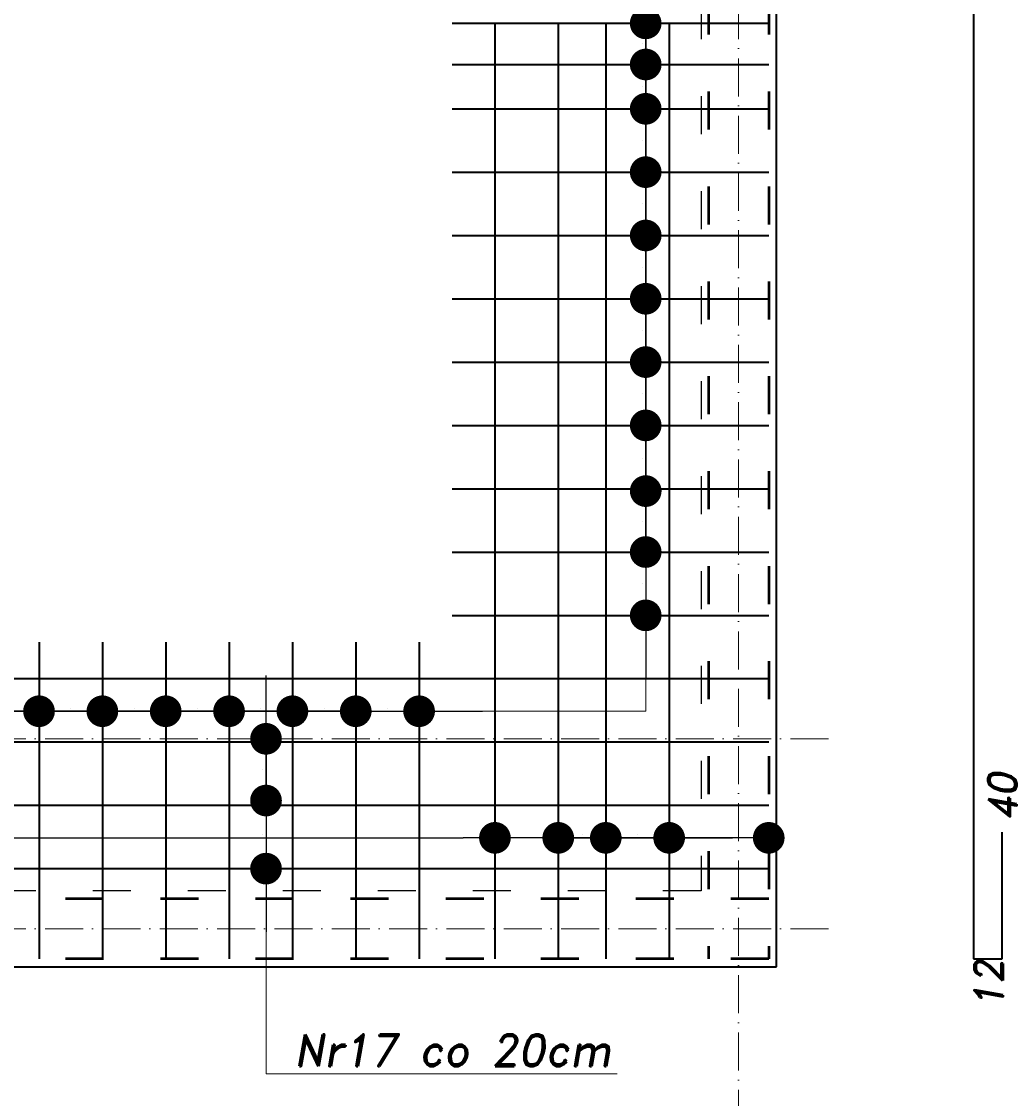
# Model space of a CAD drawing. Header units: millimetres. Extents: x 300938 to 312016, y 11971 to 20881.
# Tile 75 of 239: x 310522 to 310835, y 14011 to 14351. Entities that reach past the tile are written whole.
import ezdxf

# ---------------------------------------------------------------- set-up
doc = ezdxf.new("R2010")
doc.units = ezdxf.units.MM
doc.linetypes.add('ACAD_ISO03W100', pattern=[30, 12, -18])
doc.linetypes.add('ACAD_ISO10W100', pattern=[18, 12, -3, 0, -3])
for name, color, linetype, lineweight in [('konstrukcja', 3, 'Continuous', 35), ('konstrukcja wymiary', 1, 'Continuous', 13), ('opisy', 2, 'Continuous', 18), ('osie', 5, 'ACAD_ISO10W100', 13), ('zbrojenie', 4, 'Continuous', 50), ('zbrojenie płyty', 141, 'Continuous', 35)]:
    doc.layers.add(name, color=color, linetype=linetype, lineweight=lineweight)
doc.layers.add('przerywane', color=6, linetype='ACAD_ISO03W100')
doc.styles.add('KONSTRUKCJA', font='romand.shx', dxfattribs={"oblique": 10})
doc.styles.get("Standard").update_dxf_attribs({"font": 'romand.shx', "oblique": 10})
doc.dimstyles.new('150', dxfattribs={"dimtxt": 10, "dimasz": 7, "dimexe": 1.25, "dimexo": 0.625, "dimgap": 3, "dimtad": 1, "dimdec": 0, "dimrnd": 0.5, "dimtxsty": 'KONSTRUKCJA', "dimblk": 'ARCHTICK', "dimcen": 2.5, "dimadec": 0, "dimazin": 0, "dimtfac": 1, "dimtdec": 0, "dimtix": 1, "dimtmove": 0, "dimatfit": 3, "dimfxl": 4, "dimfxlon": 1, "dimarcsym": 0})
doc.dimstyles.new('kropki', dxfattribs={"dimtxt": 0.001, "dimasz": 10, "dimexe": 1.25, "dimexo": 0.625, "dimgap": 1, "dimtad": 1, "dimtxsty": 'Standard', "dimblk": 'DOT', "dimcen": 2.5, "dimadec": 0, "dimazin": 0, "dimtfac": 1, "dimtmove": 0, "dimatfit": 3, "dimfxl": 1, "dimfxlon": 1, "dimarcsym": 0})

# ---------------------------------------------------------------- blocks, each defined once
blk = doc.blocks.new('_ArchTick')
at = {"color": 0, "linetype": 'ByBlock', "lineweight": 13, "const_width": 0.15}
blk.add_lwpolyline([(-0.5, -0.5), (0.5, 0.5)], dxfattribs=at)
blk = doc.blocks.new('*D2139')
at = {"layer": 'Defpoints', "color": 0, "transparency": 16777216}
for p in [(310116.63, 14112.22), (310760.63, 14052.22), (310760.63, 13992.22)]:
    blk.add_point(p, dxfattribs=at)
at = {"layer": 'konstrukcja wymiary', "color": 0, "lineweight": -2, "transparency": 16777216}
for p, q in [((310116.63, 13996.22), (310116.63, 13990.97)), ((310760.63, 13996.22), (310760.63, 13990.97)), ((310116.63, 13992.22), (310760.63, 13992.22))]:
    blk.add_line(p, q, dxfattribs=at)
at = {"layer": 'konstrukcja wymiary', "color": 0, "lineweight": -2, "transparency": 16777216, "xscale": 7, "yscale": 7, "zscale": 7, "rotation": 180}
blk.add_blockref('_ArchTick', (310116.63, 13992.22), dxfattribs=at)
at = {"layer": 'konstrukcja wymiary', "color": 0, "lineweight": -2, "transparency": 16777216, "xscale": 7, "yscale": 7, "zscale": 7}
blk.add_blockref('_ArchTick', (310760.63, 13992.22), dxfattribs=at)
at = {"layer": 'konstrukcja wymiary', "color": 0, "transparency": 16777216, "insert": (310438.63, 14000.22), "char_height": 10, "attachment_point": 5, "style": 'KONSTRUKCJA'}
blk.add_mtext('644', dxfattribs=at)
blk = doc.blocks.new('_Dot')
at = {"color": 0, "linetype": 'ByBlock', "lineweight": -2}
blk.add_line((-0.5, 0), (-1, 0), dxfattribs=at)
at = {"color": 0, "linetype": 'ByBlock', "const_width": 0.5}
blk.add_lwpolyline([(-0.25, 0, 1), (0.25, 0, 1)], format="xyb", close=True, dxfattribs=at)
blk = doc.blocks.new('*D2609')
at = {"layer": 'Defpoints', "color": 0, "transparency": 16777216}
for p in [(310706.68, 14396.22), (310706.68, 14350.22), (310719.29, 14350.22)]:
    blk.add_point(p, dxfattribs=at)
at = {"layer": 'konstrukcja wymiary', "color": 0, "lineweight": -2, "transparency": 16777216}
for p, q in [((310718.29, 14396.22), (310720.54, 14396.22)), ((310719.29, 14386.22), (310719.29, 14360.22)), ((310718.29, 14350.22), (310720.54, 14350.22))]:
    blk.add_line(p, q, dxfattribs=at)
at = {"layer": 'konstrukcja wymiary', "color": 0, "lineweight": -2, "transparency": 16777216, "xscale": 10, "yscale": 10, "zscale": 10}
for p, rotation in [((310719.29, 14396.22), 90), ((310719.29, 14350.22), 270)]:
    blk.add_blockref('_Dot', p, dxfattribs=dict(at, rotation=rotation))
at = {"layer": 'konstrukcja wymiary', "color": 0, "transparency": 16777216, "insert": (310718.29, 14373.22), "char_height": 0.001, "attachment_point": 5, "rotation": 90}
blk.add_mtext('46', dxfattribs=at)
blk = doc.blocks.new('*D2610')
at = {"layer": 'Defpoints', "color": 0, "transparency": 16777216}
for p in [(310706.68, 14350.22), (310706.68, 14337.22), (310719.29, 14337.22)]:
    blk.add_point(p, dxfattribs=at)
at = {"layer": 'konstrukcja wymiary', "color": 0, "lineweight": -2, "transparency": 16777216}
for p, q in [((310719.29, 14360.22), (310719.29, 14370.22)), ((310718.29, 14350.22), (310720.54, 14350.22)), ((310719.29, 14350.22), (310719.29, 14337.22)), ((310718.29, 14337.22), (310720.54, 14337.22)), ((310719.29, 14327.22), (310719.29, 14317.22))]:
    blk.add_line(p, q, dxfattribs=at)
at = {"layer": 'konstrukcja wymiary', "color": 0, "lineweight": -2, "transparency": 16777216, "xscale": 10, "yscale": 10, "zscale": 10}
for p, rotation in [((310719.29, 14350.22), 270), ((310719.29, 14337.22), 90)]:
    blk.add_blockref('_Dot', p, dxfattribs=dict(at, rotation=rotation))
at = {"layer": 'konstrukcja wymiary', "color": 0, "transparency": 16777216, "insert": (310718.29, 14343.72), "char_height": 0.001, "attachment_point": 5, "rotation": 90}
blk.add_mtext('13', dxfattribs=at)
blk = doc.blocks.new('*D2611')
at = {"layer": 'Defpoints', "color": 0, "transparency": 16777216}
for p in [(310706.68, 14337.22), (310706.68, 14323.22), (310719.29, 14323.22)]:
    blk.add_point(p, dxfattribs=at)
at = {"layer": 'konstrukcja wymiary', "color": 0, "lineweight": -2, "transparency": 16777216}
for p, q in [((310719.29, 14347.22), (310719.29, 14357.22)), ((310718.29, 14337.22), (310720.54, 14337.22)), ((310719.29, 14337.22), (310719.29, 14323.22)), ((310718.29, 14323.22), (310720.54, 14323.22)), ((310719.29, 14313.22), (310719.29, 14303.22))]:
    blk.add_line(p, q, dxfattribs=at)
at = {"layer": 'konstrukcja wymiary', "color": 0, "lineweight": -2, "transparency": 16777216, "xscale": 10, "yscale": 10, "zscale": 10}
for p, rotation in [((310719.29, 14337.22), 270), ((310719.29, 14323.22), 90)]:
    blk.add_blockref('_Dot', p, dxfattribs=dict(at, rotation=rotation))
at = {"layer": 'konstrukcja wymiary', "color": 0, "transparency": 16777216, "insert": (310718.29, 14330.22), "char_height": 0.001, "attachment_point": 5, "rotation": 90}
blk.add_mtext('14', dxfattribs=at)
blk = doc.blocks.new('*D2612')
at = {"layer": 'Defpoints', "color": 0, "transparency": 16777216}
for p in [(310706.68, 14323.22), (310706.68, 14303.22), (310719.29, 14303.22)]:
    blk.add_point(p, dxfattribs=at)
at = {"layer": 'konstrukcja wymiary', "color": 0, "lineweight": -2, "transparency": 16777216}
for p, q in [((310719.29, 14333.22), (310719.29, 14343.22)), ((310718.29, 14323.22), (310720.54, 14323.22)), ((310719.29, 14323.22), (310719.29, 14303.22)), ((310718.29, 14303.22), (310720.54, 14303.22)), ((310719.29, 14293.22), (310719.29, 14283.22))]:
    blk.add_line(p, q, dxfattribs=at)
at = {"layer": 'konstrukcja wymiary', "color": 0, "lineweight": -2, "transparency": 16777216, "xscale": 10, "yscale": 10, "zscale": 10}
for p, rotation in [((310719.29, 14323.22), 270), ((310719.29, 14303.22), 90)]:
    blk.add_blockref('_Dot', p, dxfattribs=dict(at, rotation=rotation))
at = {"layer": 'konstrukcja wymiary', "color": 0, "transparency": 16777216, "insert": (310718.29, 14313.22), "char_height": 0.001, "attachment_point": 5, "rotation": 90}
blk.add_mtext('20', dxfattribs=at)
blk = doc.blocks.new('*D2613')
at = {"layer": 'Defpoints', "color": 0, "transparency": 16777216}
for p in [(310706.68, 14303.22), (310706.68, 14283.22), (310719.29, 14283.22)]:
    blk.add_point(p, dxfattribs=at)
at = {"layer": 'konstrukcja wymiary', "color": 0, "lineweight": -2, "transparency": 16777216}
for p, q in [((310719.29, 14313.22), (310719.29, 14323.22)), ((310718.29, 14303.22), (310720.54, 14303.22)), ((310719.29, 14303.22), (310719.29, 14283.22)), ((310718.29, 14283.22), (310720.54, 14283.22)), ((310719.29, 14273.22), (310719.29, 14263.22))]:
    blk.add_line(p, q, dxfattribs=at)
at = {"layer": 'konstrukcja wymiary', "color": 0, "lineweight": -2, "transparency": 16777216, "xscale": 10, "yscale": 10, "zscale": 10}
for p, rotation in [((310719.29, 14303.22), 270), ((310719.29, 14283.22), 90)]:
    blk.add_blockref('_Dot', p, dxfattribs=dict(at, rotation=rotation))
at = {"layer": 'konstrukcja wymiary', "color": 0, "transparency": 16777216, "insert": (310718.29, 14293.22), "char_height": 0.001, "attachment_point": 5, "rotation": 90}
blk.add_mtext('20', dxfattribs=at)
blk = doc.blocks.new('*D2614')
at = {"layer": 'Defpoints', "color": 0, "transparency": 16777216}
for p in [(310706.68, 14283.22), (310706.68, 14263.22), (310719.29, 14263.22)]:
    blk.add_point(p, dxfattribs=at)
at = {"layer": 'konstrukcja wymiary', "color": 0, "lineweight": -2, "transparency": 16777216}
for p, q in [((310719.29, 14293.22), (310719.29, 14303.22)), ((310718.29, 14283.22), (310720.54, 14283.22)), ((310719.29, 14283.22), (310719.29, 14263.22)), ((310718.29, 14263.22), (310720.54, 14263.22)), ((310719.29, 14253.22), (310719.29, 14243.22))]:
    blk.add_line(p, q, dxfattribs=at)
at = {"layer": 'konstrukcja wymiary', "color": 0, "lineweight": -2, "transparency": 16777216, "xscale": 10, "yscale": 10, "zscale": 10}
for p, rotation in [((310719.29, 14283.22), 270), ((310719.29, 14263.22), 90)]:
    blk.add_blockref('_Dot', p, dxfattribs=dict(at, rotation=rotation))
at = {"layer": 'konstrukcja wymiary', "color": 0, "transparency": 16777216, "insert": (310718.29, 14273.22), "char_height": 0.001, "attachment_point": 5, "rotation": 90}
blk.add_mtext('20', dxfattribs=at)
blk = doc.blocks.new('*D2615')
at = {"layer": 'Defpoints', "color": 0, "transparency": 16777216}
for p in [(310706.68, 14263.22), (310706.68, 14243.22), (310719.29, 14243.22)]:
    blk.add_point(p, dxfattribs=at)
at = {"layer": 'konstrukcja wymiary', "color": 0, "lineweight": -2, "transparency": 16777216}
for p, q in [((310719.29, 14273.22), (310719.29, 14283.22)), ((310718.29, 14263.22), (310720.54, 14263.22)), ((310719.29, 14263.22), (310719.29, 14243.22)), ((310718.29, 14243.22), (310720.54, 14243.22)), ((310719.29, 14233.22), (310719.29, 14223.22))]:
    blk.add_line(p, q, dxfattribs=at)
at = {"layer": 'konstrukcja wymiary', "color": 0, "lineweight": -2, "transparency": 16777216, "xscale": 10, "yscale": 10, "zscale": 10}
for p, rotation in [((310719.29, 14263.22), 270), ((310719.29, 14243.22), 90)]:
    blk.add_blockref('_Dot', p, dxfattribs=dict(at, rotation=rotation))
at = {"layer": 'konstrukcja wymiary', "color": 0, "transparency": 16777216, "insert": (310718.29, 14253.22), "char_height": 0.001, "attachment_point": 5, "rotation": 90}
blk.add_mtext('20', dxfattribs=at)
blk = doc.blocks.new('*D2616')
at = {"layer": 'Defpoints', "color": 0, "transparency": 16777216}
for p in [(310706.68, 14243.22), (310706.68, 14223.22), (310719.29, 14223.22)]:
    blk.add_point(p, dxfattribs=at)
at = {"layer": 'konstrukcja wymiary', "color": 0, "lineweight": -2, "transparency": 16777216}
for p, q in [((310719.29, 14253.22), (310719.29, 14263.22)), ((310718.29, 14243.22), (310720.54, 14243.22)), ((310719.29, 14243.22), (310719.29, 14223.22)), ((310718.29, 14223.22), (310720.54, 14223.22)), ((310719.29, 14213.22), (310719.29, 14203.22))]:
    blk.add_line(p, q, dxfattribs=at)
at = {"layer": 'konstrukcja wymiary', "color": 0, "lineweight": -2, "transparency": 16777216, "xscale": 10, "yscale": 10, "zscale": 10}
for p, rotation in [((310719.29, 14243.22), 270), ((310719.29, 14223.22), 90)]:
    blk.add_blockref('_Dot', p, dxfattribs=dict(at, rotation=rotation))
at = {"layer": 'konstrukcja wymiary', "color": 0, "transparency": 16777216, "insert": (310718.29, 14233.22), "char_height": 0.001, "attachment_point": 5, "rotation": 90}
blk.add_mtext('20', dxfattribs=at)
blk = doc.blocks.new('*D2617')
at = {"layer": 'Defpoints', "color": 0, "transparency": 16777216}
for p in [(310706.68, 14223.22), (310706.68, 14202.47), (310719.29, 14202.47)]:
    blk.add_point(p, dxfattribs=at)
at = {"layer": 'konstrukcja wymiary', "color": 0, "lineweight": -2, "transparency": 16777216}
for p, q in [((310719.29, 14233.22), (310719.29, 14243.22)), ((310718.29, 14223.22), (310720.54, 14223.22)), ((310719.29, 14223.22), (310719.29, 14202.47)), ((310718.29, 14202.47), (310720.54, 14202.47)), ((310719.29, 14192.47), (310719.29, 14182.47))]:
    blk.add_line(p, q, dxfattribs=at)
at = {"layer": 'konstrukcja wymiary', "color": 0, "lineweight": -2, "transparency": 16777216, "xscale": 10, "yscale": 10, "zscale": 10}
for p, rotation in [((310719.29, 14223.22), 270), ((310719.29, 14202.47), 90)]:
    blk.add_blockref('_Dot', p, dxfattribs=dict(at, rotation=rotation))
at = {"layer": 'konstrukcja wymiary', "color": 0, "transparency": 16777216, "insert": (310718.29, 14212.85), "char_height": 0.001, "attachment_point": 5, "rotation": 90}
blk.add_mtext('20,75', dxfattribs=at)
blk = doc.blocks.new('*D2618')
at = {"layer": 'Defpoints', "color": 0, "transparency": 16777216}
for p in [(310706.68, 14202.47), (310706.68, 14183.22), (310719.29, 14183.22)]:
    blk.add_point(p, dxfattribs=at)
at = {"layer": 'konstrukcja wymiary', "color": 0, "lineweight": -2, "transparency": 16777216}
for p, q in [((310719.29, 14212.47), (310719.29, 14222.47)), ((310718.29, 14202.47), (310720.54, 14202.47)), ((310719.29, 14202.47), (310719.29, 14183.22)), ((310718.29, 14183.22), (310720.54, 14183.22)), ((310719.29, 14173.22), (310719.29, 14163.22))]:
    blk.add_line(p, q, dxfattribs=at)
at = {"layer": 'konstrukcja wymiary', "color": 0, "lineweight": -2, "transparency": 16777216, "xscale": 10, "yscale": 10, "zscale": 10}
for p, rotation in [((310719.29, 14202.47), 270), ((310719.29, 14183.22), 90)]:
    blk.add_blockref('_Dot', p, dxfattribs=dict(at, rotation=rotation))
at = {"layer": 'konstrukcja wymiary', "color": 0, "transparency": 16777216, "insert": (310718.29, 14192.85), "char_height": 0.001, "attachment_point": 5, "rotation": 90}
blk.add_mtext('19,25', dxfattribs=at)
blk = doc.blocks.new('*D2619')
at = {"layer": 'Defpoints', "color": 0, "transparency": 16777216}
for p in [(310706.68, 14183.22), (310706.68, 14163.22), (310719.29, 14163.22)]:
    blk.add_point(p, dxfattribs=at)
at = {"layer": 'konstrukcja wymiary', "color": 0, "lineweight": -2, "transparency": 16777216}
for p, q in [((310719.29, 14193.22), (310719.29, 14203.22)), ((310718.29, 14183.22), (310720.54, 14183.22)), ((310719.29, 14183.22), (310719.29, 14163.22)), ((310718.29, 14163.22), (310720.54, 14163.22)), ((310719.29, 14153.22), (310719.29, 14143.22))]:
    blk.add_line(p, q, dxfattribs=at)
at = {"layer": 'konstrukcja wymiary', "color": 0, "lineweight": -2, "transparency": 16777216, "xscale": 10, "yscale": 10, "zscale": 10}
for p, rotation in [((310719.29, 14183.22), 270), ((310719.29, 14163.22), 90)]:
    blk.add_blockref('_Dot', p, dxfattribs=dict(at, rotation=rotation))
at = {"layer": 'konstrukcja wymiary', "color": 0, "transparency": 16777216, "insert": (310718.29, 14173.22), "char_height": 0.001, "attachment_point": 5, "rotation": 90}
blk.add_mtext('20', dxfattribs=at)
blk = doc.blocks.new('*D2623')
at = {"layer": 'Defpoints', "color": 0, "transparency": 16777216}
for p in [(310607.74, 14124.22), (310599.41, 14104.72), (310607.74, 14104.72)]:
    blk.add_point(p, dxfattribs=at)
at = {"layer": 'konstrukcja wymiary', "color": 0, "lineweight": -2, "transparency": 16777216}
for p, q in [((310599.41, 14134.22), (310599.41, 14144.22)), ((310600.41, 14124.22), (310598.16, 14124.22)), ((310599.41, 14124.22), (310599.41, 14104.72)), ((310600.41, 14104.72), (310598.16, 14104.72)), ((310599.41, 14094.72), (310599.41, 14084.72))]:
    blk.add_line(p, q, dxfattribs=at)
at = {"layer": 'konstrukcja wymiary', "color": 0, "lineweight": -2, "transparency": 16777216, "xscale": 10, "yscale": 10, "zscale": 10}
for p, rotation in [((310599.41, 14124.22), 270), ((310599.41, 14104.72), 90)]:
    blk.add_blockref('_Dot', p, dxfattribs=dict(at, rotation=rotation))
at = {"layer": 'konstrukcja wymiary', "color": 0, "transparency": 16777216, "insert": (310598.4, 14114.47), "char_height": 0.001, "attachment_point": 5, "rotation": 90}
blk.add_mtext('19,5', dxfattribs=at)
blk = doc.blocks.new('*D2624')
at = {"layer": 'Defpoints', "color": 0, "transparency": 16777216}
for p in [(310607.74, 14104.72), (310599.41, 14083.22), (310607.74, 14083.22)]:
    blk.add_point(p, dxfattribs=at)
at = {"layer": 'konstrukcja wymiary', "color": 0, "lineweight": -2, "transparency": 16777216}
for p, q in [((310599.41, 14114.72), (310599.41, 14124.72)), ((310600.41, 14104.72), (310598.16, 14104.72)), ((310599.41, 14104.72), (310599.41, 14083.22)), ((310600.41, 14083.22), (310598.16, 14083.22)), ((310599.41, 14073.22), (310599.41, 14063.22))]:
    blk.add_line(p, q, dxfattribs=at)
at = {"layer": 'konstrukcja wymiary', "color": 0, "lineweight": -2, "transparency": 16777216, "xscale": 10, "yscale": 10, "zscale": 10}
for p, rotation in [((310599.41, 14104.72), 270), ((310599.41, 14083.22), 90)]:
    blk.add_blockref('_Dot', p, dxfattribs=dict(at, rotation=rotation))
at = {"layer": 'konstrukcja wymiary', "color": 0, "transparency": 16777216, "insert": (310598.4, 14093.97), "char_height": 0.001, "attachment_point": 5, "rotation": 90}
blk.add_mtext('21,5', dxfattribs=at)
blk = doc.blocks.new('*D2826')
at = {"layer": 'Defpoints', "color": 0, "transparency": 16777216}
for p in [(310671.68, 14092.94), (310269.13, 14083.22), (310671.68, 14083.22)]:
    blk.add_point(p, dxfattribs=at)
at = {"layer": 'konstrukcja wymiary', "color": 0, "lineweight": -2, "transparency": 16777216}
for p, q in [((310269.13, 14091.94), (310269.13, 14094.19)), ((310671.68, 14091.94), (310671.68, 14094.19)), ((310279.13, 14092.94), (310661.68, 14092.94))]:
    blk.add_line(p, q, dxfattribs=at)
at = {"layer": 'konstrukcja wymiary', "color": 0, "lineweight": -2, "transparency": 16777216, "xscale": 10, "yscale": 10, "zscale": 10, "rotation": 180}
blk.add_blockref('_Dot', (310269.13, 14092.94), dxfattribs=at)
at = {"layer": 'konstrukcja wymiary', "color": 0, "lineweight": -2, "transparency": 16777216, "xscale": 10, "yscale": 10, "zscale": 10}
blk.add_blockref('_Dot', (310671.68, 14092.94), dxfattribs=at)
at = {"layer": 'konstrukcja wymiary', "color": 0, "transparency": 16777216, "insert": (310470.4, 14093.94), "char_height": 0.001, "attachment_point": 5}
blk.add_mtext('402,55', dxfattribs=at)
blk = doc.blocks.new('*D2827')
at = {"layer": 'Defpoints', "color": 0, "transparency": 16777216}
for p in [(310691.68, 14092.94), (310691.68, 14083.22), (310758.13, 14083.22)]:
    blk.add_point(p, dxfattribs=at)
at = {"layer": 'konstrukcja wymiary', "color": 0, "lineweight": -2, "transparency": 16777216}
for p, q in [((310691.68, 14091.94), (310691.68, 14094.19)), ((310758.13, 14091.94), (310758.13, 14094.19)), ((310748.13, 14092.94), (310701.68, 14092.94))]:
    blk.add_line(p, q, dxfattribs=at)
at = {"layer": 'konstrukcja wymiary', "color": 0, "lineweight": -2, "transparency": 16777216, "xscale": 10, "yscale": 10, "zscale": 10, "rotation": 180}
blk.add_blockref('_Dot', (310691.68, 14092.94), dxfattribs=at)
at = {"layer": 'konstrukcja wymiary', "color": 0, "lineweight": -2, "transparency": 16777216, "xscale": 10, "yscale": 10, "zscale": 10}
blk.add_blockref('_Dot', (310758.13, 14092.94), dxfattribs=at)
at = {"layer": 'konstrukcja wymiary', "color": 0, "transparency": 16777216, "insert": (310724.9, 14093.94), "char_height": 0.001, "attachment_point": 5}
blk.add_mtext('66,45', dxfattribs=at)
blk = doc.blocks.new('*D2828')
at = {"layer": 'Defpoints', "color": 0, "transparency": 16777216}
for p in [(310706.68, 14092.94), (310691.68, 14083.22), (310706.68, 14083.22)]:
    blk.add_point(p, dxfattribs=at)
at = {"layer": 'konstrukcja wymiary', "color": 0, "lineweight": -2, "transparency": 16777216}
for p, q in [((310691.68, 14091.94), (310691.68, 14094.19)), ((310706.68, 14091.94), (310706.68, 14094.19)), ((310681.68, 14092.94), (310671.68, 14092.94)), ((310691.68, 14092.94), (310706.68, 14092.94)), ((310716.68, 14092.94), (310726.68, 14092.94))]:
    blk.add_line(p, q, dxfattribs=at)
at = {"layer": 'konstrukcja wymiary', "color": 0, "lineweight": -2, "transparency": 16777216, "xscale": 10, "yscale": 10, "zscale": 10}
blk.add_blockref('_Dot', (310691.68, 14092.94), dxfattribs=at)
at = {"layer": 'konstrukcja wymiary', "color": 0, "lineweight": -2, "transparency": 16777216, "xscale": 10, "yscale": 10, "zscale": 10, "rotation": 180}
blk.add_blockref('_Dot', (310706.68, 14092.94), dxfattribs=at)
at = {"layer": 'konstrukcja wymiary', "color": 0, "transparency": 16777216, "insert": (310699.18, 14093.94), "char_height": 0.001, "attachment_point": 5}
blk.add_mtext('15', dxfattribs=at)
blk = doc.blocks.new('*D2829')
at = {"layer": 'Defpoints', "color": 0, "transparency": 16777216}
for p in [(310726.69, 14092.94), (310706.68, 14083.22), (310726.69, 14083.22)]:
    blk.add_point(p, dxfattribs=at)
at = {"layer": 'konstrukcja wymiary', "color": 0, "lineweight": -2, "transparency": 16777216}
for p, q in [((310706.68, 14091.94), (310706.68, 14094.19)), ((310726.69, 14091.94), (310726.69, 14094.19)), ((310696.68, 14092.94), (310686.68, 14092.94)), ((310706.68, 14092.94), (310726.69, 14092.94)), ((310736.69, 14092.94), (310746.69, 14092.94))]:
    blk.add_line(p, q, dxfattribs=at)
at = {"layer": 'konstrukcja wymiary', "color": 0, "lineweight": -2, "transparency": 16777216, "xscale": 10, "yscale": 10, "zscale": 10}
blk.add_blockref('_Dot', (310706.68, 14092.94), dxfattribs=at)
at = {"layer": 'konstrukcja wymiary', "color": 0, "lineweight": -2, "transparency": 16777216, "xscale": 10, "yscale": 10, "zscale": 10, "rotation": 180}
blk.add_blockref('_Dot', (310726.69, 14092.94), dxfattribs=at)
at = {"layer": 'konstrukcja wymiary', "color": 0, "transparency": 16777216, "insert": (310716.68, 14093.94), "char_height": 0.001, "attachment_point": 5}
blk.add_mtext('20,01', dxfattribs=at)
blk = doc.blocks.new('*D2841')
at = {"layer": 'Defpoints', "color": 0, "transparency": 16777216}
for p in [(310527.74, 14132.93), (310507.74, 14123.22), (310527.74, 14123.22)]:
    blk.add_point(p, dxfattribs=at)
at = {"layer": 'konstrukcja wymiary', "color": 0, "lineweight": -2, "transparency": 16777216}
for p, q in [((310507.74, 14131.93), (310507.74, 14134.18)), ((310527.74, 14131.93), (310527.74, 14134.18)), ((310497.74, 14132.93), (310487.74, 14132.93)), ((310507.74, 14132.93), (310527.74, 14132.93)), ((310537.74, 14132.93), (310547.74, 14132.93))]:
    blk.add_line(p, q, dxfattribs=at)
at = {"layer": 'konstrukcja wymiary', "color": 0, "lineweight": -2, "transparency": 16777216, "xscale": 10, "yscale": 10, "zscale": 10}
blk.add_blockref('_Dot', (310507.74, 14132.93), dxfattribs=at)
at = {"layer": 'konstrukcja wymiary', "color": 0, "lineweight": -2, "transparency": 16777216, "xscale": 10, "yscale": 10, "zscale": 10, "rotation": 180}
blk.add_blockref('_Dot', (310527.74, 14132.93), dxfattribs=at)
at = {"layer": 'konstrukcja wymiary', "color": 0, "transparency": 16777216, "insert": (310517.74, 14133.93), "char_height": 0.001, "attachment_point": 5}
blk.add_mtext('20', dxfattribs=at)
blk = doc.blocks.new('*D2842')
at = {"layer": 'Defpoints', "color": 0, "transparency": 16777216}
for p in [(310547.74, 14132.93), (310527.74, 14123.22), (310547.74, 14123.22)]:
    blk.add_point(p, dxfattribs=at)
at = {"layer": 'konstrukcja wymiary', "color": 0, "lineweight": -2, "transparency": 16777216}
for p, q in [((310527.74, 14131.93), (310527.74, 14134.18)), ((310547.74, 14131.93), (310547.74, 14134.18)), ((310517.74, 14132.93), (310507.74, 14132.93)), ((310527.74, 14132.93), (310547.74, 14132.93)), ((310557.74, 14132.93), (310567.74, 14132.93))]:
    blk.add_line(p, q, dxfattribs=at)
at = {"layer": 'konstrukcja wymiary', "color": 0, "lineweight": -2, "transparency": 16777216, "xscale": 10, "yscale": 10, "zscale": 10}
blk.add_blockref('_Dot', (310527.74, 14132.93), dxfattribs=at)
at = {"layer": 'konstrukcja wymiary', "color": 0, "lineweight": -2, "transparency": 16777216, "xscale": 10, "yscale": 10, "zscale": 10, "rotation": 180}
blk.add_blockref('_Dot', (310547.74, 14132.93), dxfattribs=at)
at = {"layer": 'konstrukcja wymiary', "color": 0, "transparency": 16777216, "insert": (310537.74, 14133.93), "char_height": 0.001, "attachment_point": 5}
blk.add_mtext('20', dxfattribs=at)
blk = doc.blocks.new('*D2843')
at = {"layer": 'Defpoints', "color": 0, "transparency": 16777216}
for p in [(310567.74, 14132.93), (310547.74, 14123.22), (310567.74, 14123.22)]:
    blk.add_point(p, dxfattribs=at)
at = {"layer": 'konstrukcja wymiary', "color": 0, "lineweight": -2, "transparency": 16777216}
for p, q in [((310547.74, 14131.93), (310547.74, 14134.18)), ((310567.74, 14131.93), (310567.74, 14134.18)), ((310537.74, 14132.93), (310527.74, 14132.93)), ((310547.74, 14132.93), (310567.74, 14132.93)), ((310577.74, 14132.93), (310587.74, 14132.93))]:
    blk.add_line(p, q, dxfattribs=at)
at = {"layer": 'konstrukcja wymiary', "color": 0, "lineweight": -2, "transparency": 16777216, "xscale": 10, "yscale": 10, "zscale": 10}
blk.add_blockref('_Dot', (310547.74, 14132.93), dxfattribs=at)
at = {"layer": 'konstrukcja wymiary', "color": 0, "lineweight": -2, "transparency": 16777216, "xscale": 10, "yscale": 10, "zscale": 10, "rotation": 180}
blk.add_blockref('_Dot', (310567.74, 14132.93), dxfattribs=at)
at = {"layer": 'konstrukcja wymiary', "color": 0, "transparency": 16777216, "insert": (310557.74, 14133.93), "char_height": 0.001, "attachment_point": 5}
blk.add_mtext('20', dxfattribs=at)
blk = doc.blocks.new('*D2844')
at = {"layer": 'Defpoints', "color": 0, "transparency": 16777216}
for p in [(310587.74, 14132.93), (310567.74, 14123.22), (310587.74, 14123.22)]:
    blk.add_point(p, dxfattribs=at)
at = {"layer": 'konstrukcja wymiary', "color": 0, "lineweight": -2, "transparency": 16777216}
for p, q in [((310567.74, 14131.93), (310567.74, 14134.18)), ((310587.74, 14131.93), (310587.74, 14134.18)), ((310557.74, 14132.93), (310547.74, 14132.93)), ((310567.74, 14132.93), (310587.74, 14132.93)), ((310597.74, 14132.93), (310607.74, 14132.93))]:
    blk.add_line(p, q, dxfattribs=at)
at = {"layer": 'konstrukcja wymiary', "color": 0, "lineweight": -2, "transparency": 16777216, "xscale": 10, "yscale": 10, "zscale": 10}
blk.add_blockref('_Dot', (310567.74, 14132.93), dxfattribs=at)
at = {"layer": 'konstrukcja wymiary', "color": 0, "lineweight": -2, "transparency": 16777216, "xscale": 10, "yscale": 10, "zscale": 10, "rotation": 180}
blk.add_blockref('_Dot', (310587.74, 14132.93), dxfattribs=at)
at = {"layer": 'konstrukcja wymiary', "color": 0, "transparency": 16777216, "insert": (310577.74, 14133.93), "char_height": 0.001, "attachment_point": 5}
blk.add_mtext('20', dxfattribs=at)
blk = doc.blocks.new('*D2845')
at = {"layer": 'Defpoints', "color": 0, "transparency": 16777216}
for p in [(310607.74, 14132.93), (310587.74, 14123.22), (310607.74, 14123.22)]:
    blk.add_point(p, dxfattribs=at)
at = {"layer": 'konstrukcja wymiary', "color": 0, "lineweight": -2, "transparency": 16777216}
for p, q in [((310587.74, 14131.93), (310587.74, 14134.18)), ((310607.74, 14131.93), (310607.74, 14134.18)), ((310577.74, 14132.93), (310567.74, 14132.93)), ((310587.74, 14132.93), (310607.74, 14132.93)), ((310617.74, 14132.93), (310627.74, 14132.93))]:
    blk.add_line(p, q, dxfattribs=at)
at = {"layer": 'konstrukcja wymiary', "color": 0, "lineweight": -2, "transparency": 16777216, "xscale": 10, "yscale": 10, "zscale": 10}
blk.add_blockref('_Dot', (310587.74, 14132.93), dxfattribs=at)
at = {"layer": 'konstrukcja wymiary', "color": 0, "lineweight": -2, "transparency": 16777216, "xscale": 10, "yscale": 10, "zscale": 10, "rotation": 180}
blk.add_blockref('_Dot', (310607.74, 14132.93), dxfattribs=at)
at = {"layer": 'konstrukcja wymiary', "color": 0, "transparency": 16777216, "insert": (310597.74, 14133.93), "char_height": 0.001, "attachment_point": 5}
blk.add_mtext('20', dxfattribs=at)
blk = doc.blocks.new('*D2846')
at = {"layer": 'Defpoints', "color": 0, "transparency": 16777216}
for p in [(310627.74, 14132.93), (310607.74, 14123.22), (310627.74, 14123.22)]:
    blk.add_point(p, dxfattribs=at)
at = {"layer": 'konstrukcja wymiary', "color": 0, "lineweight": -2, "transparency": 16777216}
for p, q in [((310607.74, 14131.93), (310607.74, 14134.18)), ((310627.74, 14131.93), (310627.74, 14134.18)), ((310597.74, 14132.93), (310587.74, 14132.93)), ((310607.74, 14132.93), (310627.74, 14132.93)), ((310637.74, 14132.93), (310647.74, 14132.93))]:
    blk.add_line(p, q, dxfattribs=at)
at = {"layer": 'konstrukcja wymiary', "color": 0, "lineweight": -2, "transparency": 16777216, "xscale": 10, "yscale": 10, "zscale": 10}
blk.add_blockref('_Dot', (310607.74, 14132.93), dxfattribs=at)
at = {"layer": 'konstrukcja wymiary', "color": 0, "lineweight": -2, "transparency": 16777216, "xscale": 10, "yscale": 10, "zscale": 10, "rotation": 180}
blk.add_blockref('_Dot', (310627.74, 14132.93), dxfattribs=at)
at = {"layer": 'konstrukcja wymiary', "color": 0, "transparency": 16777216, "insert": (310617.74, 14133.93), "char_height": 0.001, "attachment_point": 5}
blk.add_mtext('20', dxfattribs=at)
blk = doc.blocks.new('*D2847')
at = {"layer": 'Defpoints', "color": 0, "transparency": 16777216}
for p in [(310647.74, 14132.93), (310627.74, 14123.22), (310647.74, 14123.22)]:
    blk.add_point(p, dxfattribs=at)
at = {"layer": 'konstrukcja wymiary', "color": 0, "lineweight": -2, "transparency": 16777216}
for p, q in [((310627.74, 14131.93), (310627.74, 14134.18)), ((310647.74, 14131.93), (310647.74, 14134.18)), ((310617.74, 14132.93), (310607.74, 14132.93)), ((310627.74, 14132.93), (310647.74, 14132.93)), ((310657.74, 14132.93), (310667.74, 14132.93))]:
    blk.add_line(p, q, dxfattribs=at)
at = {"layer": 'konstrukcja wymiary', "color": 0, "lineweight": -2, "transparency": 16777216, "xscale": 10, "yscale": 10, "zscale": 10}
blk.add_blockref('_Dot', (310627.74, 14132.93), dxfattribs=at)
at = {"layer": 'konstrukcja wymiary', "color": 0, "lineweight": -2, "transparency": 16777216, "xscale": 10, "yscale": 10, "zscale": 10, "rotation": 180}
blk.add_blockref('_Dot', (310647.74, 14132.93), dxfattribs=at)
at = {"layer": 'konstrukcja wymiary', "color": 0, "transparency": 16777216, "insert": (310637.74, 14133.93), "char_height": 0.001, "attachment_point": 5}
blk.add_mtext('20', dxfattribs=at)

msp = doc.modelspace()

# ---------------------------------------------------------------- linework, layer by layer
at = {"layer": 'konstrukcja'}
for p, q in [((310760.631, 14052.224), (310760.631, 15291.224)), ((310116.631, 14052.224), (310760.631, 14052.224))]:
    msp.add_line(p, q, dxfattribs=at)
at = {"layer": 'konstrukcja wymiary'}
for p, q in [((310719.293, 14132.931), (310719.293, 14153.224)), ((310655.244, 14132.931), (310719.293, 14132.931)), ((310599.405, 14018.419), (310599.405, 14093.974)), ((310710.301, 14018.419), (310599.405, 14018.419))]:
    msp.add_line(p, q, dxfattribs=at)
at = {"layer": 'osie'}
for p, q in [((310748.631, 15606.148), (310748.631, 13976.332)), ((308773.963, 14124.224), (310778.683, 14124.224)), ((308773.963, 14064.224), (310778.683, 14064.224))]:
    msp.add_line(p, q, dxfattribs=at)
at = {"layer": 'przerywane'}
for p, q in [((310736.748, 14687.224), (310736.748, 14076.224)), ((310736.748, 14076.224), (310140.631, 14076.224))]:
    msp.add_line(p, q, dxfattribs=at)
at = {"layer": 'zbrojenie', "linetype": 'ACAD_ISO03W100'}
for p, q in [((310739.131, 15288.724), (310739.131, 14054.724)), ((310758.131, 15288.724), (310758.131, 14054.724)), ((310758.131, 14073.724), (310119.131, 14073.724)), ((310758.131, 14054.724), (310119.131, 14054.724))]:
    msp.add_line(p, q, dxfattribs=at)
at = {"layer": 'zbrojenie płyty'}
for p, q in [((310822.789, 14849.224), (310822.789, 14054.724)), ((310658.131, 14350.224), (310758.131, 14350.224)), ((310671.678, 14350.224), (310671.678, 14054.724)), ((310691.678, 14350.224), (310691.678, 14054.724)), ((310706.678, 14350.224), (310706.678, 14054.724)), ((310726.687, 14350.224), (310726.687, 14054.724)), ((310658.131, 14337.224), (310758.131, 14337.224)), ((310658.131, 14323.224), (310758.131, 14323.224)), ((310658.131, 14303.224), (310758.131, 14303.224)), ((310658.131, 14283.224), (310758.131, 14283.224)), ((310658.131, 14263.224), (310758.131, 14263.224)), ((310658.131, 14243.224), (310758.131, 14243.224)), ((310658.131, 14223.224), (310758.131, 14223.224)), ((310658.131, 14203.224), (310758.131, 14203.224)), ((310658.131, 14183.224), (310758.131, 14183.224)), ((310658.131, 14163.224), (310758.131, 14163.224)), ((310527.744, 14154.724), (310527.744, 14054.724)), ((310547.744, 14154.724), (310547.744, 14054.724)), ((310567.744, 14154.724), (310567.744, 14054.724)), ((310587.744, 14154.724), (310587.744, 14054.724)), ((310607.744, 14154.724), (310607.744, 14054.724)), ((310627.744, 14154.724), (310627.744, 14054.724)), ((310647.744, 14154.724), (310647.744, 14054.724)), ((309887.189, 14143.224), (310758.131, 14143.224)), ((310119.131, 14123.224), (310758.131, 14123.224)), ((310119.131, 14103.224), (310758.131, 14103.224)), ((310831.789, 14054.724), (310831.789, 14094.724)), ((310119.131, 14083.224), (310758.131, 14083.224)), ((310822.789, 14054.724), (310831.789, 14054.724))]:
    msp.add_line(p, q, dxfattribs=at)

# ---------------------------------------------------------------- texts
at = {"layer": 'opisy', "char_height": 9, "width": 253.11941, "attachment_point": 5, "rotation": 90}
for s, insert in [('40', (310831.904, 14105.868)), ('12', (310827.575, 14046.698))]:
    msp.add_mtext(s, dxfattribs=dict(at, insert=insert))
at = {"layer": 'opisy', "insert": (310658.423, 14025.865), "char_height": 10, "width": 231.49388, "attachment_point": 5}
msp.add_mtext('Nr17 co 20cm', dxfattribs=at)

# ---------------------------------------------------------------- dimensions: what is measured, and where the dimension line sits
at = {"layer": 'konstrukcja wymiary'}
for base, p1, p2, picture, middle in [((310719.293, 14350.224), (310706.678, 14396.224), (310706.678, 14350.224), '*D2609', (310718.293, 14373.224)), ((310719.293, 14337.224), (310706.678, 14350.224), (310706.678, 14337.224), '*D2610', (310718.293, 14343.724)), ((310719.293, 14323.224), (310706.678, 14337.224), (310706.678, 14323.224), '*D2611', (310718.293, 14330.224)), ((310719.293, 14303.224), (310706.678, 14323.224), (310706.678, 14303.224), '*D2612', (310718.293, 14313.224)), ((310719.293, 14283.224), (310706.678, 14303.224), (310706.678, 14283.224), '*D2613', (310718.293, 14293.224)), ((310719.293, 14263.224), (310706.678, 14283.224), (310706.678, 14263.224), '*D2614', (310718.293, 14273.224)), ((310719.293, 14243.224), (310706.678, 14263.224), (310706.678, 14243.224), '*D2615', (310718.293, 14253.224)), ((310719.293, 14223.224), (310706.678, 14243.224), (310706.678, 14223.224), '*D2616', (310718.293, 14233.224)), ((310719.293, 14202.474), (310706.678, 14223.224), (310706.678, 14202.474), '*D2617', (310718.293, 14212.849)), ((310719.293, 14183.224), (310706.678, 14202.474), (310706.678, 14183.224), '*D2618', (310718.293, 14192.849)), ((310719.293, 14163.224), (310706.678, 14183.224), (310706.678, 14163.224), '*D2619', (310718.293, 14173.224)), ((310599.405, 14104.724), (310607.744, 14124.224), (310607.744, 14104.724), '*D2623', (310598.405, 14114.474)), ((310599.405, 14083.224), (310607.744, 14104.724), (310607.744, 14083.224), '*D2624', (310598.405, 14093.974))]:
    dim = msp.add_linear_dim(base=base, p1=p1, p2=p2, angle=90, dimstyle='kropki', override={"dimtmove": 1}, dxfattribs=at)
    dim.commit()
    dim.dimension.update_dxf_attribs({"geometry": picture, "text_midpoint": middle})
for base, p1, p2, dimstyle, picture, middle in [((310527.744, 14132.931), (310507.744, 14123.224), (310527.744, 14123.224), 'kropki', '*D2841', (310517.744, 14133.931)), ((310547.744, 14132.931), (310527.744, 14123.224), (310547.744, 14123.224), 'kropki', '*D2842', (310537.744, 14133.931)), ((310567.744, 14132.931), (310547.744, 14123.224), (310567.744, 14123.224), 'kropki', '*D2843', (310557.744, 14133.931)), ((310587.744, 14132.931), (310567.744, 14123.224), (310587.744, 14123.224), 'kropki', '*D2844', (310577.744, 14133.931)), ((310607.744, 14132.931), (310587.744, 14123.224), (310607.744, 14123.224), 'kropki', '*D2845', (310597.744, 14133.931)), ((310627.744, 14132.931), (310607.744, 14123.224), (310627.744, 14123.224), 'kropki', '*D2846', (310617.744, 14133.931)), ((310647.744, 14132.931), (310627.744, 14123.224), (310647.744, 14123.224), 'kropki', '*D2847', (310637.744, 14133.931)), ((310760.631, 13992.224), (310116.631, 14112.224), (310760.631, 14052.224), '150', '*D2139', (310438.631, 14000.224)), ((310671.678, 14092.941), (310269.131, 14083.224), (310671.678, 14083.224), 'kropki', '*D2826', (310470.405, 14093.942)), ((310706.678, 14092.941), (310691.678, 14083.224), (310706.678, 14083.224), 'kropki', '*D2828', (310699.178, 14093.942)), ((310691.678, 14092.941), (310758.131, 14083.224), (310691.678, 14083.224), 'kropki', '*D2827', (310724.905, 14093.942)), ((310726.687, 14092.941), (310706.678, 14083.224), (310726.687, 14083.224), 'kropki', '*D2829', (310716.683, 14093.942))]:
    dim = msp.add_linear_dim(base=base, p1=p1, p2=p2, dimstyle=dimstyle, override={"dimtmove": 1}, dxfattribs=at)
    dim.commit()
    dim.dimension.update_dxf_attribs({"geometry": picture, "text_midpoint": middle})

doc.saveas('drawing.dxf')
